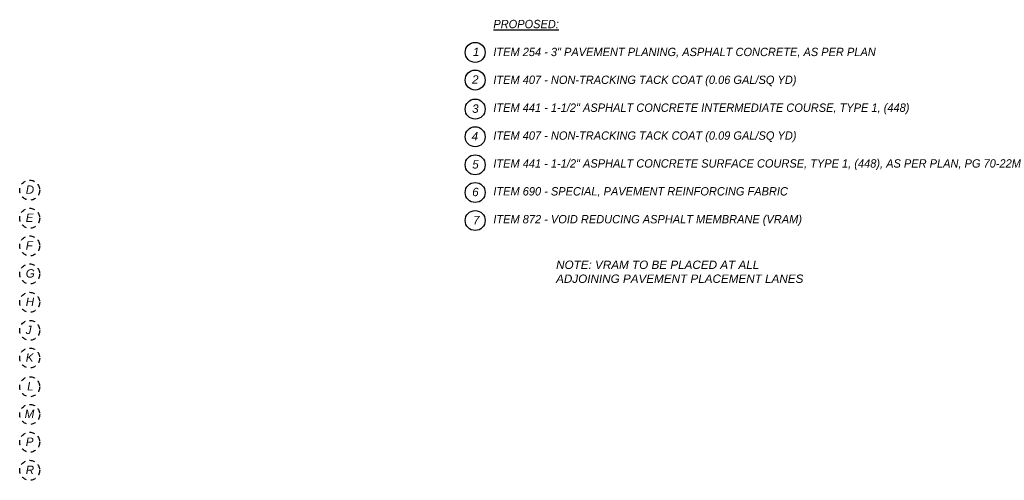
# Paper-space layout 'SOLAR POWERED SIGN DETAIL' of a CAD drawing. Extents: x 0 to 61, y -10 to 22.8.
# Tile 5 of 5: x 37.5 to 61, y 10.6 to 21.6. Entities that reach past the tile are written whole.
import ezdxf

# ---------------------------------------------------------------- set-up
doc = ezdxf.new("R2010")
doc.units = 0
doc.header["$MEASUREMENT"] = 0
doc.linetypes.add('HIDDEN2', pattern=[0.1875, 0.125, -0.0625])
doc.layers.add('G_P-AN-Line-3', color=6, linetype='Continuous')
doc.styles.add('_CT_X-Text-A', font='ariali.ttf', dxfattribs={"height": 0.08})

psp = doc.layouts.new('SOLAR POWERED SIGN DETAIL')

# ---------------------------------------------------------------- linework, layer by layer
at = {"layer": 'G_P-AN-Line-3', "color": 0}
for centre in [(48.378, 20.825), (48.378, 20.164), (48.378, 19.468), (48.378, 18.807), (48.378, 18.135), (48.378, 17.474), (48.378, 16.803)]:
    psp.add_circle(centre, 0.239, dxfattribs=at)
at = {"layer": 'G_P-AN-Line-3', "color": 0, "linetype": 'HIDDEN2'}
for centre in [(37.722, 17.53), (37.722, 16.858), (37.722, 16.197), (37.722, 15.526), (37.722, 14.847), (37.722, 14.176), (37.722, 13.515), (37.722, 12.827), (37.722, 12.166), (37.722, 11.501), (37.722, 10.829)]:
    psp.add_circle(centre, 0.239, dxfattribs=at)

# ---------------------------------------------------------------- texts
at = {"layer": 'G_P-AN-Line-3', "color": 0, "char_height": 0.2, "attachment_point": 1, "style": '_CT_X-Text-A'}
for s, insert, width in [('{\\LPROPOSED:\\P}\\PITEM 254 - 3" PAVEMENT PLANING, ASPHALT CONCRETE, AS PER PLAN\\P\\PITEM 407 - NON-TRACKING TACK COAT (0.06 GAL/SQ YD)\\P\\PITEM 441 - 1-1/2" ASPHALT CONCRETE INTERMEDIATE COURSE, TYPE 1, (448)\\P\\PITEM 407 - NON-TRACKING TACK COAT (0.09 GAL/SQ YD)\\P\\PITEM 441 - 1-1/2" ASPHALT CONCRETE SURFACE COURSE, TYPE 1, (448), AS PER PLAN, PG 70-22M\\P\\PITEM 690 - SPECIAL, PAVEMENT REINFORCING FABRIC\\P\\PITEM 872 - VOID REDUCING ASPHALT MEMBRANE (VRAM)', (48.812, 21.603), 13.65541), ('1', (48.323, 20.937), 0.37193), ('2', (48.303, 20.277), 0.37193), ('3', (48.305, 19.58), 0.37193), ('4', (48.293, 18.919), 0.37193), ('5', (48.307, 18.247), 0.37193), ('D', (37.627, 17.642), 0.37193), ('6', (48.306, 17.586), 0.37193), ('E', (37.627, 16.97), 0.37193), ('7', (48.327, 16.915), 0.37193), ('F', (37.627, 16.309), 0.37193), ('NOTE: VRAM TO BE PLACED AT ALL ADJOINING PAVEMENT PLACEMENT LANES', (50.314, 15.845), 6.22374), ('G', (37.627, 15.638), 0.37193), ('H', (37.627, 14.959), 0.37193), ('J', (37.627, 14.288), 0.37193), ('K', (37.627, 13.627), 0.37193), ('L', (37.66, 12.939), 0.37193), ('M', (37.6, 12.278), 0.37193), ('P', (37.627, 11.613), 0.37193), ('R', (37.627, 10.941), 0.37193)]:
    psp.add_mtext(s, dxfattribs=dict(at, insert=insert, width=width))

doc.saveas('drawing.dxf')
